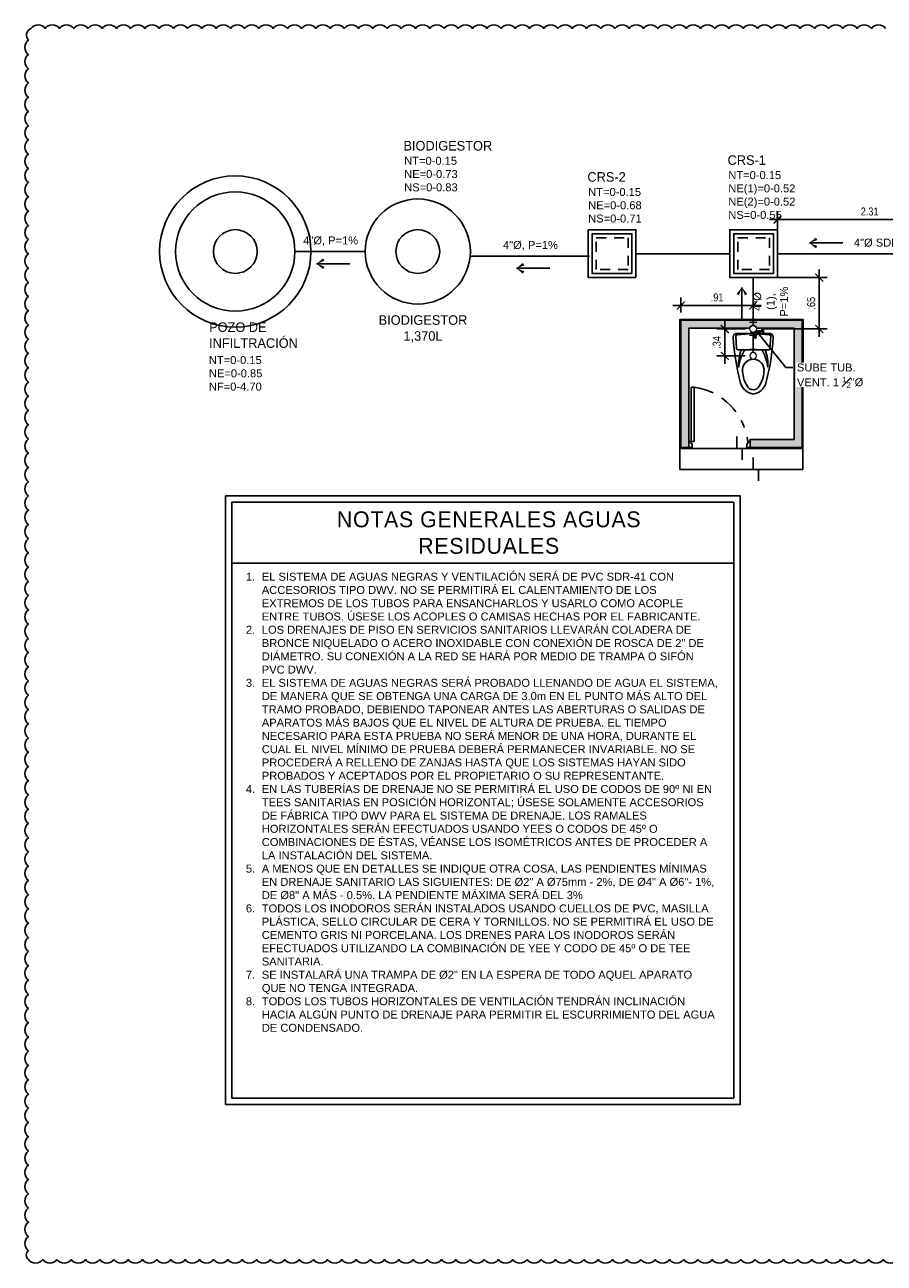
# Model space of a CAD drawing. Header units: metres. Extents: x 2 to 147, y 24 to 94.
# Tile 25 of 40: x 25 to 35, y 58 to 73. Entities that reach past the tile are written whole.
import ezdxf

# ---------------------------------------------------------------- set-up
doc = ezdxf.new("R2010")
doc.units = ezdxf.units.M
doc.header["$MEASUREMENT"] = 0
doc.header["$PDMODE"] = 35
doc.linetypes.add('BORDER2', pattern=[0.875, 0.25, -0.125, 0.25, -0.125, 0, -0.125])
doc.linetypes.add('HIDDEN', pattern=[0.375, 0.25, -0.125])
doc.layers.get('Defpoints').update_dxf_attribs({"color": 171})
for name, color, linetype in [('001-Paredes', 1, 'Continuous'), ('005-Piso', 1, 'Continuous'), ('010-Mobiliario', 8, 'Continuous'), ('011-Puertas y Ventanas', 1, 'Continuous'), ('A RES', 5, 'Continuous'), ('A RES textos', 2, 'Continuous'), ('A RESIDUAL', 5, 'Continuous'), ('TEXTOS HIDRO', 2, 'Continuous')]:
    doc.layers.add(name, color=color, linetype=linetype)
doc.layers.add('A RES accesorios', color=4, linetype='Continuous', lineweight=18)
doc.styles.add('ARIAL', font='arial.ttf')
doc.styles.add('COTAS', font='ARIALN.TTF')
doc.styles.add('Marcas', font='txt')
doc.styles.add('TEXTO HIDROSANITARIO', font='arial.ttf')
doc.styles.add('TITULOS', font='txt')
doc.dimstyles.new('ESC-50', dxfattribs={"dimtxt": 0.1, "dimasz": 0.1, "dimexe": 0.1, "dimexo": 0.1, "dimgap": 0.05, "dimtad": 1, "dimzin": 4, "dimdsep": 46, "dimtxsty": 'COTAS', "dimblk": 'ARCHTICK', "dimcen": 0.1, "dimdle": 0.1, "dimclrd": 1, "dimclre": 1, "dimclrt": 2, "dimazin": 0, "dimtfac": 0.75, "dimtmove": 1, "dimatfit": 3, "dimldrblk": 'FLE', "dimfxl": 0.1, "dimtvp": 1.5, "dimtfill": 1, "dimtolj": 1, "dimtzin": 0, "dimarcsym": 0})

# ---------------------------------------------------------------- blocks, each defined once
blk = doc.blocks.new('FLECHA')
at = {"color": 2, "linetype": 'Continuous'}
blk.add_line((-0.9, 0), (0, 0), dxfattribs=at)
for points in [[(-0.176, 0.145), (0, 0), (-0.214, 0.08)], [(-0.214, -0.08), (0, 0), (-0.176, -0.145)]]:
    blk.add_solid(points, dxfattribs=at)
blk = doc.blocks.new('A$C09B00896')
at = {"color": 0}
blk.add_lwpolyline([(0.313, 0), (-0.287, 0), (-0.287, 0.6), (0.313, 0.6)], close=True, dxfattribs=at)
at = {"color": 1}
blk.add_lwpolyline([(0.263, 0.05), (-0.237, 0.05), (-0.237, 0.55), (0.263, 0.55)], close=True, dxfattribs=at)
at = {"color": 1, "linetype": 'HIDDEN', "ltscale": 0.5}
blk.add_lwpolyline([(0.213, 0.1), (-0.187, 0.1), (-0.187, 0.5), (0.213, 0.5)], close=True, dxfattribs=at)
blk = doc.blocks.new('INODORO-PETITGARZON-PLANTA')
blk.add_lwpolyline([(0.78, 0, -0.292943), (0.644, -0.158, -0.052692), (0.065, -0.251, -0.422078), (0.017, -0.204), (0.017, -0.204), (0.017, 0.204), (0.017, 0.204, -0.422078), (0.065, 0.251, -0.052692), (0.644, 0.158, -0.292943)], format="xyb", close=True)
for points in [[(0.225, 0.19, 0.414449), (0.207, 0.209), (0.051, 0.217, 0.398758), (0.034, 0.203), (0.017, -0.001)], [(0.225, 0.192), (0.225, -0.192, -0.414449), (0.207, -0.21), (0.051, -0.219, -0.398758), (0.034, -0.204), (0.017, -0.001)], [(0.225, 0.093, -0.279736), (0.237, 0.115, -0.109692), (0.441, 0.183, 0.108214), (0.225, 0.151, 0.108214)], [(0.343, 0, -0.468214), (0.499, 0.134, -0.125087), (0.677, 0.077, -0.28707), (0.726, 0, -1.078007)], [(0.343, 0, 0.468214), (0.499, -0.134, 0.125087), (0.677, -0.077, 0.28707), (0.726, 0, 1.078007)], [(0.225, -0.093, 0.279736), (0.237, -0.115, 0.109692), (0.441, -0.183, -0.108214), (0.225, -0.151, -0.108214)]]:
    blk.add_lwpolyline(points, format="xyb")
blk = doc.blocks.new('door001')
at = {"layer": '011-Puertas y Ventanas'}
for points in [[(-0.075, 0), (0, 0), (0, -0.04), (-0.045, -0.04), (-0.045, -0.03), (-0.075, -0.03)], [(-0.075, -0.03), (-0.075, -0.066), (-0.756, -0.066), (-0.756, -0.03)], [(-0.075, -0.74), (-0.075, -0.77), (0, -0.77), (0, -0.73), (-0.045, -0.73), (-0.045, -0.74)]]:
    blk.add_lwpolyline(points, close=True, dxfattribs=at)
at = {"layer": '011-Puertas y Ventanas', "color": 1, "linetype": 'BORDER2'}
blk.add_arc((0.021, 0.038), 0.784, 187.6333, 262.9326, dxfattribs=at)
blk = doc.blocks.new('A$C1b8cae82')
blk.add_wipeout([(0, 0.042), (0.011, 0.041), (0.021, 0.037), (0.03, 0.03), (0.037, 0.021), (0.041, 0.011), (0.042, 0), (0.041, -0.011), (0.037, -0.021), (0.03, -0.03), (0.021, -0.037), (0.011, -0.041), (0, -0.042), (-0.011, -0.041), (-0.021, -0.037), (-0.03, -0.03), (-0.037, -0.021), (-0.041, -0.011), (-0.042, 0), (-0.041, 0.011), (-0.037, 0.021), (-0.03, 0.03), (-0.021, 0.037), (-0.011, 0.041)])
at = {"color": 0, "linetype": 'Continuous'}
for points in [[(-0.045, 0.081), (0.045, 0.081)], [(0, 0.042), (0, 0.081)]]:
    blk.add_lwpolyline(points, dxfattribs=at)
blk.add_circle((0, 0), 0.0424, dxfattribs=at)
blk = doc.blocks.new('_ARCHTICK')
at = {"color": 0, "linetype": 'ByBlock', "const_width": 0.15}
blk.add_lwpolyline([(-0.5, -0.5), (0.5, 0.5)], dxfattribs=at)
blk = doc.blocks.new('FLE')
at = {"linetype": 'Continuous'}
h = blk.add_hatch(color=2, dxfattribs=at)
h.paths.add_polyline_path([(-0.57, -0.62), (-0.42, -0.71), (0, 0), (-0.2, 0)])
h.paths.add_polyline_path([(-0.42, 0.71), (-0.57, 0.62), (-0.2, 0), (0, 0)])
at = {"color": 1, "linetype": 'Continuous'}
for p, q in [((0, 0), (-1, 0)), ((-0.31, 0.77), (-0.69, 0.55)), ((-0.2, 0), (-0.64, 0.73)), ((-0.2, 0), (-0.64, -0.73)), ((0.07, -0.11), (-0.49, 0.82)), ((0.07, 0.11), (-0.49, -0.82)), ((-0.69, -0.55), (-0.31, -0.77))]:
    blk.add_line(p, q, dxfattribs=at)
blk = doc.blocks.new('*D238')
at = {"layer": 'A RES textos', "color": 1, "lineweight": -2, "transparency": 16777216}
for p, q in [((33.88, 70.806), (36.393, 70.806)), ((33.98, 70.477), (33.98, 70.906)), ((36.293, 70.477), (36.293, 70.906))]:
    blk.add_line(p, q, dxfattribs=at)
at = {"layer": 'Defpoints', "color": 0, "transparency": 16777216}
for p in [(36.293, 70.806), (33.98, 70.377), (36.293, 70.377)]:
    blk.add_point(p, dxfattribs=at)
at = {"layer": 'A RES textos', "color": 1, "lineweight": -2, "transparency": 16777216, "xscale": 0.1, "yscale": 0.1, "zscale": 0.1, "rotation": 180}
blk.add_blockref('_ARCHTICK', (33.98, 70.806), dxfattribs=at)
at = {"layer": 'A RES textos', "color": 1, "lineweight": -2, "transparency": 16777216, "xscale": 0.1, "yscale": 0.1, "zscale": 0.1}
blk.add_blockref('_ARCHTICK', (36.293, 70.806), dxfattribs=at)
at = {"layer": 'A RES textos', "color": 2, "transparency": 16777216, "insert": (35.136, 70.907), "char_height": 0.1, "attachment_point": 5, "style": 'COTAS', "bg_fill": 3, "box_fill_scale": 1.25, "bg_fill_color": 256, "bg_fill_true_color": 13158600, "bg_fill_transparency": 0}
blk.add_mtext('\\A1;2.31', dxfattribs=at)
blk = doc.blocks.new('*D246')
at = {"layer": 'A RES textos', "color": 1, "lineweight": -2, "transparency": 16777216}
for p, q in [((34.504, 69.332), (34.504, 70.177)), ((33.892, 70.077), (34.604, 70.077)), ((33.774, 69.432), (34.604, 69.432))]:
    blk.add_line(p, q, dxfattribs=at)
at = {"layer": 'Defpoints', "color": 0, "transparency": 16777216}
for p in [(33.792, 70.077), (34.504, 70.077), (33.674, 69.432)]:
    blk.add_point(p, dxfattribs=at)
at = {"layer": 'A RES textos', "color": 1, "lineweight": -2, "transparency": 16777216, "xscale": 0.1, "yscale": 0.1, "zscale": 0.1}
for p, rotation in [((34.504, 70.077), 90), ((34.504, 69.432), 270)]:
    blk.add_blockref('_ARCHTICK', p, dxfattribs=dict(at, rotation=rotation))
at = {"layer": 'A RES textos', "color": 2, "transparency": 16777216, "insert": (34.403, 69.755), "char_height": 0.1, "attachment_point": 5, "rotation": 90, "style": 'COTAS', "bg_fill": 3, "box_fill_scale": 1.25, "bg_fill_color": 256, "bg_fill_true_color": 13158600, "bg_fill_transparency": 0}
blk.add_mtext('\\A1;.65', dxfattribs=at)
blk = doc.blocks.new('*D247')
at = {"layer": 'A RES textos', "color": 1, "lineweight": -2, "transparency": 16777216}
for p, q in [((32.665, 69.727), (33.774, 69.727)), ((32.765, 69.64), (32.765, 69.827)), ((33.674, 69.712), (33.674, 69.827))]:
    blk.add_line(p, q, dxfattribs=at)
at = {"layer": 'Defpoints', "color": 0, "transparency": 16777216}
for p in [(33.674, 69.727), (33.674, 69.612), (32.765, 69.54)]:
    blk.add_point(p, dxfattribs=at)
at = {"layer": 'A RES textos', "color": 1, "lineweight": -2, "transparency": 16777216, "xscale": 0.1, "yscale": 0.1, "zscale": 0.1, "rotation": 180}
blk.add_blockref('_ARCHTICK', (32.765, 69.727), dxfattribs=at)
at = {"layer": 'A RES textos', "color": 1, "lineweight": -2, "transparency": 16777216, "xscale": 0.1, "yscale": 0.1, "zscale": 0.1}
blk.add_blockref('_ARCHTICK', (33.674, 69.727), dxfattribs=at)
at = {"layer": 'A RES textos', "color": 2, "transparency": 16777216, "insert": (33.22, 69.828), "char_height": 0.1, "attachment_point": 5, "style": 'COTAS', "bg_fill": 3, "box_fill_scale": 1.25, "bg_fill_color": 256, "bg_fill_true_color": 13158600, "bg_fill_transparency": 0}
blk.add_mtext('\\A1;.91', dxfattribs=at)
blk = doc.blocks.new('*D248')
at = {"layer": 'A RES textos', "color": 1, "lineweight": -2, "transparency": 16777216}
for p, q in [((33.574, 69.432), (33.217, 69.432)), ((33.317, 69.532), (33.317, 68.994)), ((33.574, 69.094), (33.217, 69.094))]:
    blk.add_line(p, q, dxfattribs=at)
at = {"layer": 'Defpoints', "color": 0, "transparency": 16777216}
for p in [(33.674, 69.432), (33.674, 69.094)]:
    blk.add_point(p, dxfattribs=at)
at = {"layer": 'A RES textos', "color": 1, "lineweight": -2, "transparency": 16777216, "xscale": 0.1, "yscale": 0.1, "zscale": 0.1}
for p, rotation in [((33.317, 69.432), 90), ((33.317, 69.094), 270)]:
    blk.add_blockref('_ARCHTICK', p, dxfattribs=dict(at, rotation=rotation))
at = {"layer": 'A RES textos', "color": 2, "transparency": 16777216, "insert": (33.216, 69.263), "char_height": 0.1, "attachment_point": 5, "rotation": 90, "style": 'COTAS', "bg_fill": 3, "box_fill_scale": 1.25, "bg_fill_color": 256, "bg_fill_true_color": 13158600, "bg_fill_transparency": 0}
blk.add_mtext('\\A1;.34', dxfattribs=at)
at = {"layer": 'Defpoints', "color": 0, "transparency": 16777216}
blk.add_point((33.317, 69.094), dxfattribs=at)

msp = doc.modelspace()

# ---------------------------------------------------------------- hatches: boundary and pattern name
at = {"layer": '005-Piso', "transparency": 33554508}
h = msp.add_hatch(color=9, dxfattribs=at)
h.dxf.hatch_style = 1
h.paths.add_polyline_path([(34.1876, 68.044), (34.1876, 69.4404), (32.8652, 69.4404), (32.8652, 68.044), (32.8652, 67.944), (32.7652, 67.944), (32.7652, 69.5404), (34.2876, 69.5404), (34.2876, 67.944), (34.1876, 67.944), (33.6352, 67.944), (33.6352, 68.044)])

# ---------------------------------------------------------------- linework, layer by layer
at = {"layer": '001-Paredes', "color": 6}
for points in [[(32.7527, 69.5404), (32.7527, 67.9315), (32.8652, 67.9315), (32.8652, 67.944), (32.7652, 67.944), (32.7652, 69.5404), (34.2876, 69.5404), (34.2876, 67.9315), (34.298, 67.9315), (34.3001, 69.5404), (34.3001, 69.5529), (32.7527, 69.5529)], [(34.2876, 67.944), (33.6352, 67.944), (33.6352, 67.9315), (34.2876, 67.9315)]]:
    msp.add_lwpolyline(points, close=True, dxfattribs=at)
at = {"layer": '001-Paredes'}
msp.add_lwpolyline([(34.1876, 68.044), (34.1876, 69.4404), (32.8652, 69.4404), (32.8652, 68.044), (32.8652, 67.944), (32.7652, 67.944), (32.7652, 69.5404), (34.2876, 69.5404), (34.2876, 67.944), (34.1876, 67.944), (34.1876, 67.944), (33.6352, 67.944), (33.6352, 68.044)], close=True, dxfattribs=at)
at = {"layer": '005-Piso', "color": 4}
for points in [[(33.5342, 67.7862), (33.5342, 67.9315), (33.4664, 67.9315), (33.4664, 68.0829)], [(33.7414, 67.5219), (33.7414, 67.6672), (33.6737, 67.6672), (33.6737, 67.8185)]]:
    msp.add_lwpolyline(points, dxfattribs=at)
msp.add_lwpolyline([(32.7527, 67.9315), (34.298, 67.9315), (34.298, 67.6672), (32.7527, 67.6672)], close=True, dxfattribs=at)
msp.add_lwpolyline([(32.7527, 67.9315), (34.298, 67.9315), (34.298, 67.6672), (32.7527, 67.6672)], close=True, dxfattribs=at)
at = {"layer": 'A RES textos'}
for centre in [(27.1682, 70.4051), (29.4611, 70.4051)]:
    msp.add_circle(centre, 0.275, dxfattribs=at)
at = {"layer": 'A RESIDUAL', "color": 5}
for p, q in [((27.9182, 70.4051), (28.8011, 70.4051)), ((31.6187, 70.3482), (30.1187, 70.3482)), ((33.38, 70.3775), (32.2015, 70.3775)), ((39.811, 70.3775), (33.9708, 70.3775)), ((33.674, 69.1361), (33.674, 70.0883))]:
    msp.add_line(p, q, dxfattribs=at)
for centre, radius in [((27.1682, 70.4051), 0.95), ((27.1682, 70.4051), 0.75), ((29.4611, 70.4051), 0.66), ((33.6684, 69.4296), 0.0305)]:
    msp.add_circle(centre, radius, dxfattribs=at)
at = {"layer": 'Defpoints'}
msp.add_lwpolyline([(35.337, 73.2071, 0.5205671), (35.1581, 73.2071, 0.5205671), (34.9792, 73.2071, 0.5205671), (34.8003, 73.2071, 0.5205671), (34.6213, 73.2071, 0.5205671), (34.4424, 73.2071, 0.5205671), (34.2635, 73.2071, 0.5205671), (34.0846, 73.2071, 0.5205671), (33.9057, 73.2071, 0.5205671), (33.7268, 73.2071, 0.5205671), (33.5479, 73.2071, 0.5205671), (33.369, 73.2071, 0.5205671), (33.1901, 73.2071, 0.5205671), (33.0112, 73.2071, 0.5205671), (32.8322, 73.2071, 0.5205671), (32.6533, 73.2071, 0.5205671), (32.4744, 73.2071, 0.5205671), (32.2955, 73.2071, 0.5205671), (32.1166, 73.2071, 0.5205671), (31.9377, 73.2071, 0.5205671), (31.7588, 73.2071, 0.5205671), (31.5799, 73.2071, 0.5205671), (31.401, 73.2071, 0.5205671), (31.2221, 73.2071, 0.5205671), (31.0431, 73.2071, 0.5205671), (30.8642, 73.2071, 0.5205671), (30.6853, 73.2071, 0.5205671), (30.5064, 73.2071, 0.5205671), (30.3275, 73.2071, 0.5205671), (30.1486, 73.2071, 0.5205671), (29.9697, 73.2071, 0.5205671), (29.7908, 73.2071, 0.5205671), (29.6119, 73.2071, 0.5205671), (29.433, 73.2071, 0.5205671), (29.254, 73.2071, 0.5205671), (29.0751, 73.2071, 0.5205671), (28.8962, 73.2071, 0.5205671), (28.7173, 73.2071, 0.5205671), (28.5384, 73.2071, 0.5205671), (28.3595, 73.2071, 0.5205671), (28.1806, 73.2071, 0.5205671), (28.0017, 73.2071, 0.5205671), (27.8228, 73.2071, 0.5205671), (27.6439, 73.2071, 0.5205671), (27.4649, 73.2071, 0.5205671), (27.286, 73.2071, 0.5205671), (27.1071, 73.2071, 0.5205671), (26.9282, 73.2071, 0.5205671), (26.7493, 73.2071, 0.5205671), (26.5704, 73.2071, 0.5205671), (26.3915, 73.2071, 0.5205671), (26.2126, 73.2071, 0.5205671), (26.0337, 73.2071, 0.5205671), (25.8547, 73.2071, 0.5205671), (25.6758, 73.2071, 0.5205671), (25.4969, 73.2071, 0.5205671), (25.318, 73.2071, 0.5205671), (25.1391, 73.2071, 0.5205671), (24.9602, 73.2071, 0.5205671), (24.7813, 73.2071, 0.5205671), (24.6024, 73.2071, 0.5205671), (24.5713, 73.0593, 0.5205671), (24.5713, 72.8804, 0.5205671), (24.5713, 72.7015, 0.5205671), (24.5713, 72.5226, 0.5205671), (24.5713, 72.3437, 0.5205671), (24.5713, 72.1648, 0.5205671), (24.5713, 71.9858, 0.5205671), (24.5713, 71.8069, 0.5205671), (24.5713, 71.628, 0.5205671), (24.5713, 71.4491, 0.5205671), (24.5713, 71.2702, 0.5205671), (24.5713, 71.0913, 0.5205671), (24.5713, 70.9124, 0.5205671), (24.5713, 70.7335, 0.5205671), (24.5713, 70.5546, 0.5205671), (24.5713, 70.3757, 0.5205671), (24.5713, 70.1967, 0.5205671), (24.5713, 70.0178, 0.5205671), (24.5713, 69.8389, 0.5205671), (24.5713, 69.66, 0.5205671), (24.5713, 69.4811, 0.5205671), (24.5713, 69.3022, 0.5205671), (24.5713, 69.1233, 0.5205671), (24.5713, 68.9444, 0.5205671), (24.5713, 68.7655, 0.5205671), (24.5713, 68.5866, 0.5205671), (24.5713, 68.4076, 0.5205671), (24.5713, 68.2287, 0.5205671), (24.5713, 68.0498, 0.5205671), (24.5713, 67.8709, 0.5205671), (24.5713, 67.692, 0.5205671), (24.5713, 67.5131, 0.5205671), (24.5713, 67.3342, 0.5205671), (24.5713, 67.1553, 0.5205671), (24.5713, 66.9764, 0.5205671), (24.5713, 66.7974, 0.5205671), (24.5713, 66.6185, 0.5205671), (24.5713, 66.4396, 0.5205671), (24.5713, 66.2607, 0.5205671), (24.5713, 66.0818, 0.5205671), (24.5713, 65.9029, 0.5205671), (24.5713, 65.724, 0.5205671), (24.5713, 65.5451, 0.5205671), (24.5713, 65.3662, 0.5205671), (24.5713, 65.1873, 0.5205671), (24.5713, 65.0083, 0.5205671), (24.5713, 64.8294, 0.5205671), (24.5713, 64.6505, 0.5205671), (24.5713, 64.4716, 0.5205671), (24.5713, 64.2927, 0.5205671), (24.5713, 64.1138, 0.5205671), (24.5713, 63.9349, 0.5205671), (24.5713, 63.756, 0.5205671), (24.5713, 63.5771, 0.5205671), (24.5713, 63.3982, 0.5205671), (24.5713, 63.2192, 0.5205671), (24.5713, 63.0403, 0.5205671), (24.5713, 62.8614, 0.5205671), (24.5713, 62.6825, 0.5205671), (24.5713, 62.5036, 0.5205671), (24.5713, 62.3247, 0.5205671), (24.5713, 62.1458, 0.5205671), (24.5713, 61.9669, 0.5205671), (24.5713, 61.788, 0.5205671), (24.5713, 61.6091, 0.5205671), (24.5713, 61.4301, 0.5205671), (24.5713, 61.2512, 0.5205671), (24.5713, 61.0723, 0.5205671), (24.5713, 60.8934, 0.5205671), (24.5713, 60.7145, 0.5205671), (24.5713, 60.5356, 0.5205671), (24.5713, 60.3567, 0.5205671), (24.5713, 60.1778, 0.5205671), (24.5713, 59.9989, 0.5205671), (24.5713, 59.8199, 0.5205671), (24.5713, 59.641, 0.5205671), (24.5713, 59.4621, 0.5205671), (24.5713, 59.2832, 0.5205671), (24.5713, 59.1043, 0.5205671), (24.5713, 58.9254, 0.5205671), (24.5713, 58.7465, 0.5205671), (24.5713, 58.5676, 0.5205671), (24.5713, 58.3887, 0.5205671), (24.5713, 58.2098, 0.5205671), (24.5713, 58.0308, 0.5205671), (24.5713, 57.8519, 0.5205671), (24.5713, 57.7408, 0.5205671), (24.7502, 57.7408, 0.5205671), (24.9291, 57.7408, 0.5205671), (25.108, 57.7408, 0.5205671), (25.2869, 57.7408, 0.5205671), (25.4658, 57.7408, 0.5205671), (25.6448, 57.7408, 0.5205671), (25.8237, 57.7408, 0.5205671), (26.0026, 57.7408, 0.5205671), (26.1815, 57.7408, 0.5205671), (26.3604, 57.7408, 0.5205671), (26.5393, 57.7408, 0.5205671), (26.7182, 57.7408, 0.5205671), (26.8971, 57.7408, 0.5205671), (27.076, 57.7408, 0.5205671), (27.255, 57.7408, 0.5205671), (27.4339, 57.7408, 0.5205671), (27.6128, 57.7408, 0.5205671), (27.7917, 57.7408, 0.5205671), (27.9706, 57.7408, 0.5205671), (28.1495, 57.7408, 0.5205671), (28.3284, 57.7408, 0.5205671), (28.5073, 57.7408, 0.5205671), (28.6862, 57.7408, 0.5205671), (28.8651, 57.7408, 0.5205671), (29.0441, 57.7408, 0.5205671), (29.223, 57.7408, 0.5205671), (29.4019, 57.7408, 0.5205671), (29.5808, 57.7408, 0.5205671), (29.7597, 57.7408, 0.5205671), (29.9386, 57.7408, 0.5205671), (30.1175, 57.7408, 0.5205671), (30.2964, 57.7408, 0.5205671), (30.4753, 57.7408, 0.5205671), (30.6542, 57.7408, 0.5205671), (30.8332, 57.7408, 0.5205671), (31.0121, 57.7408, 0.5205671), (31.191, 57.7408, 0.5205671), (31.3699, 57.7408, 0.5205671), (31.5488, 57.7408, 0.5205671), (31.7277, 57.7408, 0.5205671), (31.9066, 57.7408, 0.5205671), (32.0855, 57.7408, 0.5205671), (32.2644, 57.7408, 0.5205671), (32.4433, 57.7408, 0.5205671), (32.6223, 57.7408, 0.5205671), (32.8012, 57.7408, 0.5205671), (32.9801, 57.7408, 0.5205671), (33.159, 57.7408, 0.5205671), (33.3379, 57.7408, 0.5205671), (33.5168, 57.7408, 0.5205671), (33.6957, 57.7408, 0.5205671), (33.8746, 57.7408, 0.5205671), (34.0535, 57.7408, 0.5205671), (34.2324, 57.7408, 0.5205671), (34.4114, 57.7408, 0.5205671), (34.5903, 57.7408, 0.5205671), (34.7692, 57.7408, 0.5205671), (34.9481, 57.7408, 0.5205671), (35.127, 57.7408, 0.5205671), (35.3059, 57.7408, 0.5205671), (35.4848, 57.7408, 0.5205671)], format="xyb", dxfattribs=at)
at = {"layer": 'TEXTOS HIDRO', "color": 1}
msp.add_line((27.126, 66.4893), (33.4302, 66.4893), dxfattribs=at)
msp.add_lwpolyline([(27.046, 67.3351), (33.5102, 67.3351), (33.5102, 59.6882), (27.046, 59.6882)], close=True, dxfattribs=at)
at = {"layer": 'TEXTOS HIDRO', "color": 3}
msp.add_lwpolyline([(27.126, 67.2551), (33.4302, 67.2551), (33.4302, 59.7682), (27.126, 59.7682)], close=True, dxfattribs=at)

# ---------------------------------------------------------------- block references
at = {"layer": '010-Mobiliario', "xscale": -1, "rotation": 90}
msp.add_blockref('INODORO-PETITGARZON-PLANTA', (33.6744, 69.3937), dxfattribs=at)
at = {"layer": '011-Puertas y Ventanas', "xscale": -1, "rotation": 90}
msp.add_blockref('door001', (32.8652, 67.944), dxfattribs=at)
msp.add_blockref('door001', (32.8652, 67.944), dxfattribs=at)
at = {"layer": 'A RES', "xscale": -0.4648652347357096, "yscale": 0.4648652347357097, "zscale": 0.4648652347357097}
for p in [(34.3795, 70.5124), (28.19, 70.251), (30.6991, 70.1941)]:
    msp.add_blockref('FLECHA', p, dxfattribs=at)
at = {"layer": 'A RESIDUAL', "color": 5}
for p in [(31.8884, 70.0775), (33.6669, 70.0775)]:
    msp.add_blockref('A$C09B00896', p, dxfattribs=at)

# ---------------------------------------------------------------- texts
at = {"layer": 'A RES textos', "style": 'Marcas'}
for s, p in [('BIODIGESTOR', (29.281, 71.6739)), ('CRS-1', (33.352, 71.494)), ('CRS-2', (31.592, 71.2819))]:
    msp.add_text(s, height=0.12, dxfattribs=at).set_placement(p)
at = {"layer": 'A RES textos'}
for s, insert, char_height, width, attachment_point, style in [('NT=0-0.15 NE=0-0.73 \\PNS=0-0.83', (29.2904, 71.5949), 0.1, 0.706448, 1, 'ARIAL'), ('NT=0-0.15 NE(1)=0-0.52 \\PNE(2)=0-0.52 NS=0-0.55', (33.3613, 71.415), 0.1, 0.706448, 1, 'ARIAL'), ('NT=0-0.15 NE=0-0.68 \\PNS=0-0.71', (31.6014, 71.2029), 0.1, 0.706448, 1, 'ARIAL'), ('BIODIGESTOR 1,370L', (29.5263, 69.4329), 0.12, 1.126256, 5, 'Marcas'), ('POZO DE INFILTRACIÓN', (26.8402, 69.354), 0.12, 1.170422, 4, 'Marcas'), ('NT=0-0.15 NE=0-0.85 \\PNF=0-4.70', (26.8374, 69.0911), 0.1, 0.706448, 1, 'ARIAL')]:
    msp.add_mtext(s, dxfattribs=dict(at, insert=insert, char_height=char_height, width=width, attachment_point=attachment_point, style=style))
at = {"layer": 'A RES textos', "char_height": 0.1, "attachment_point": 5, "line_spacing_factor": 1.010232, "style": 'ARIAL'}
for s, insert, width in [('4"Ø, P=1%', (28.367, 70.5351), 0.682651), ('4"Ø, P=1%', (30.876, 70.4782), 0.682651), ('4"Ø SDR-41, P=1%', (35.5519, 70.5075), 1.428661)]:
    msp.add_mtext(s, dxfattribs=dict(at, insert=insert, width=width))
at = {"layer": 'A RES textos', "insert": (33.893, 69.7761), "char_height": 0.1, "width": 0.472896, "attachment_point": 5, "rotation": 90, "line_spacing_factor": 1.010232, "style": 'ARIAL'}
msp.add_mtext('4"Ø (1), P=1%', dxfattribs=at)
at = {"layer": 'TEXTOS HIDRO'}
for s, insert, char_height, width, attachment_point, style in [('{\\T1.05;NOTAS GENERALES AGUAS RESIDUALES}', (30.3565, 66.8722), 0.2, 4.595192, 5, 'TITULOS'), ('\\pi-0.2,l0.2,t0.2;1.^IEL SISTEMA DE AGUAS NEGRAS Y VENTILACIÓN SERÁ DE PVC SDR-41 CON ACCESORIOS TIPO DWV. NO SE PERMITIRÁ EL CALENTAMIENTO DE LOS EXTREMOS DE LOS TUBOS PARA ENSANCHARLOS Y USARLO COMO ACOPLE ENTRE TUBOS. ÚSESE LOS ACOPLES O CAMISAS HECHAS POR EL FABRICANTE. \\P2.^ILOS DRENAJES DE PISO EN SERVICIOS SANITARIOS LLEVARÁN COLADERA DE BRONCE NIQUELADO O ACERO INOXIDABLE CON CONEXIÓN DE ROSCA DE 2" DE DIÁMETRO. SU CONEXIÓN A LA RED SE HARÁ POR MEDIO DE TRAMPA O SIFÓN PVC DWV.\\P3.^IEL SISTEMA DE AGUAS NEGRAS SERÁ PROBADO LLENANDO DE AGUA EL SISTEMA, DE MANERA QUE SE OBTENGA UNA CARGA DE 3.0m EN EL PUNTO MÁS ALTO DEL TRAMO PROBADO, DEBIENDO TAPONEAR ANTES LAS ABERTURAS O SALIDAS DE APARATOS MÁS BAJOS QUE EL NIVEL DE ALTURA DE PRUEBA. EL TIEMPO NECESARIO PARA ESTA PRUEBA NO SERÁ MENOR DE UNA HORA, DURANTE EL CUAL EL NIVEL MÍNIMO DE PRUEBA DEBERÁ PERMANECER INVARIABLE. NO SE PROCEDERÁ A RELLENO DE ZANJAS HASTA QUE LOS SISTEMAS HAYAN SIDO PROBADOS Y ACEPTADOS POR EL PROPIETARIO O SU REPRESENTANTE.\\P4.^IEN LAS TUBERÍAS DE DRENAJE NO SE PERMITIRÁ EL USO DE CODOS DE 90º NI EN TEES SANITARIAS EN POSICIÓN HORIZONTAL; ÚSESE SOLAMENTE ACCESORIOS DE FÁBRICA TIPO DWV PARA EL SISTEMA DE DRENAJE. LOS RAMALES HORIZONTALES SERÁN EFECTUADOS USANDO YEES O CODOS DE 45º O COMBINACIONES DE ÉSTAS, VÉANSE LOS ISOMÉTRICOS ANTES DE PROCEDER A LA INSTALACIÓN DEL SISTEMA.\\P5.^IA MENOS QUE EN DETALLES SE INDIQUE OTRA COSA, LAS PENDIENTES MÍNIMAS EN DRENAJE SANITARIO LAS SIGUIENTES: DE Ø2" A Ø75mm - 2%, DE Ø4" A Ø6"- 1%, DE Ø8" A MÁS - 0.5%. LA PENDIENTE MÁXIMA SERÁ DEL 3%\\P6.^ITODOS LOS INODOROS SERÁN INSTALADOS USANDO CUELLOS DE PVC, MASILLA PLÁSTICA, SELLO CIRCULAR DE CERA Y TORNILLOS. NO SE PERMITIRÁ EL USO DE CEMENTO GRIS NI PORCELANA. LOS DRENES PARA LOS INODOROS SERÁN EFECTUADOS UTILIZANDO LA COMBINACIÓN DE YEE Y CODO DE 45º O DE TEE SANITARIA.\\P7.^ISE INSTALARÁ UNA TRAMPA DE Ø2" EN LA ESPERA DE TODO AQUEL APARATO QUE NO TENGA INTEGRADA.\\P8.^ITODOS LOS TUBOS HORIZONTALES DE VENTILACIÓN TENDRÁN INCLINACIÓN HACIA ALGÚN PUNTO DE DRENAJE PARA PERMITIR EL ESCURRIMIENTO DEL AGUA DE CONDENSADO.', (27.3019, 66.3696), 0.1, 5.921648, 1, 'TEXTO HIDROSANITARIO')]:
    msp.add_mtext(s, dxfattribs=dict(at, insert=insert, char_height=char_height, width=width, attachment_point=attachment_point, style=style))

# ---------------------------------------------------------------- next in the draw order: block references
at = {"layer": 'A RES accesorios', "xscale": -1, "rotation": 359.9999999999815}
for p in [(33.674, 69.4319), (33.674, 69.0937)]:
    msp.add_blockref('A$C1b8cae82', p, dxfattribs=at)

# ---------------------------------------------------------------- next in the draw order: dimensions: what is measured, and where the dimension line sits
at = {"layer": 'A RES textos'}
dim = msp.add_linear_dim(base=(36.2928, 70.8056), p1=(33.98, 70.3775), p2=(36.2928, 70.3775), dimstyle='ESC-50', dxfattribs=at)
dim.commit()
dim.dimension.update_dxf_attribs({"geometry": '*D238', "text_midpoint": (35.1364, 70.9066)})

# ---------------------------------------------------------------- next in the draw order: block references
at = {"layer": 'A RES accesorios', "rotation": 180.0000000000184}
msp.add_blockref('A$C1b8cae82', (33.674, 69.4319), dxfattribs=at)

# ---------------------------------------------------------------- next in the draw order: block references
at = {"layer": 'A RES', "xscale": -0.4648652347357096, "yscale": 0.4648652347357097, "zscale": 0.4648652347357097, "rotation": 270}
msp.add_blockref('FLECHA', (33.5321, 69.9547), dxfattribs=at)

# ---------------------------------------------------------------- next in the draw order: leaders
at = {"layer": 'A RES textos', "annotation_type": 0, "has_hookline": 1, "hookline_direction": 0, "text_width": 0.8193}
msp.add_leader([(33.7155, 69.4056), (34.0818, 68.9485), (34.1731, 68.9485)], dimstyle='ESC-50', override={"dimgap": 0.05, "dimtad": 0}, dxfattribs=at)

# ---------------------------------------------------------------- next in the draw order: texts
at = {"layer": 'A RES textos', "color": 2, "insert": (34.2231, 68.9985), "char_height": 0.1, "width": 0.894531, "attachment_point": 1, "style": 'ARIAL', "bg_fill": 3, "box_fill_scale": 1.1, "bg_fill_color": 256, "bg_fill_true_color": 13158600, "bg_fill_transparency": 0}
msp.add_mtext('\\A1;SUBE TUB. VENT. 1 {\\H0.7x;\\S1#2;}"Ø', dxfattribs=at)

# ---------------------------------------------------------------- next in the draw order: dimensions: what is measured, and where the dimension line sits
at = {"layer": 'A RES textos'}
dim = msp.add_linear_dim(base=(34.5042, 70.0775), p1=(33.674, 69.4319), p2=(33.7916, 70.0775), angle=90, dimstyle='ESC-50', dxfattribs=at)
dim.commit()
dim.dimension.update_dxf_attribs({"geometry": '*D246', "text_midpoint": (34.4032, 69.7547)})

# ---------------------------------------------------------------- next in the draw order: dimensions: what is measured, and where the dimension line sits
dim = msp.add_linear_dim(base=(33.674, 69.7265), p1=(32.7652, 69.5404), p2=(33.674, 69.6122), dimstyle='ESC-50', dxfattribs=at)
dim.commit()
dim.dimension.update_dxf_attribs({"geometry": '*D247', "text_midpoint": (33.2196, 69.8276)})

# ---------------------------------------------------------------- next in the draw order: dimensions: what is measured, and where the dimension line sits
dim = msp.add_linear_dim(base=(33.3172, 69.0937), p1=(33.674, 69.4319), p2=(33.674, 69.0937), angle=90, dimstyle='ESC-50', dxfattribs=at)
dim.commit()
dim.dimension.update_dxf_attribs({"geometry": '*D248', "text_midpoint": (33.2162, 69.2628)})

doc.saveas('drawing.dxf')
